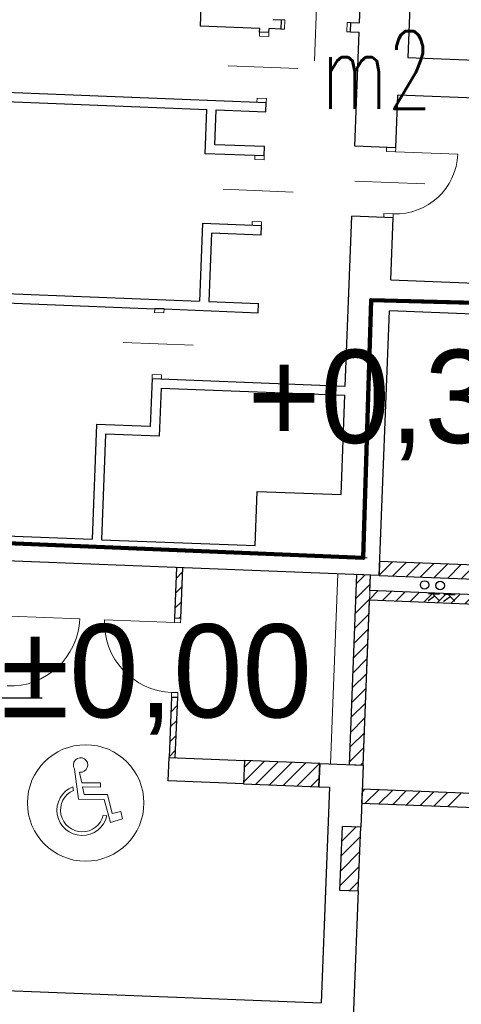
# Model space of a CAD drawing. Extents: x -134780 to 5540120, y 74663 to 5964901.
# Tile 37 of 71: x 5539582.47 to 5539588.15, y 5961344.61 to 5961357.29. Entities that reach past the tile are written whole.
import ezdxf
from ezdxf.lldxf.tags import DXFTag

# ---------------------------------------------------------------- set-up
doc = ezdxf.new("R2010")
doc.units = 0
doc.header["$MEASUREMENT"] = 0
doc.set_wipeout_variables(frame=1)
doc.linetypes.add('Krawędzie ukryte', pattern=[150, 100, -50])
doc.linetypes.add('L_0_03', pattern=[1, 0.5, -0.5])
for name, color, linetype, lineweight in [('0_Nr_Pióra__7', 7, 'Continuous', 13), ('312_budynek_ewidencyjny_Nr_Pióra__7', 7, 'Continuous', 13), ('312_oznaczenie_budynku_ewidencyjnego_Atr117_Nr_Pióra__7', 7, 'Continuous', 13), ('Arch IS_Nr_Pióra__52', 34, 'Continuous', 25), ('ARCH MAPA RUSINOWO_Nr_Pióra__60', 230, 'Continuous', 211), ('Arch opisy_Nr_Pióra__21', 7, 'Continuous', 9), ('Arch opisy_Nr_Pióra__80', 3, 'Continuous', 211), ('arch wypelnienia_Nr_Pióra__118', 7, 'Continuous', 211), ('Arch ściany nośne_Nr_Pióra__21', 7, 'Continuous', 9), ('Arch ściany nośne_Nr_Pióra__27', 7, 'Continuous', 30), ('Drzwi ArchiCAD_Nr_Pióra__27', 7, 'Continuous', 30), ('Drzwi ArchiCAD_Nr_Pióra__5', 7, 'Continuous', 13), ('INWENT OPISY_Nr_Pióra__52', 34, 'Continuous', 25), ('INWENT RZĘDNE_Nr_Pióra__15', 214, 'Continuous', 25), ('INWENT. DRZWI_Nr_Pióra__5', 7, 'Continuous', 13), ('INWENT.ŚCIANY_Nr_Pióra__1', 7, 'Continuous', 25), ('INWENT.ŚCIANY_Nr_Pióra__41', 7, 'Continuous', 15), ('INWENT.ŚCIANY_Nr_Pióra__5', 7, 'Continuous', 13), ('Istniejące stropy_Nr_Pióra__5', 7, 'Continuous', 13), ('mapa', 7, 'Continuous', 13), ('zasuwa_lub_zawor_Nr_Pióra__7', 7, 'Continuous', 13)]:
    doc.layers.add(name, color=color, linetype=linetype, lineweight=lineweight)
for name, color, linetype, lineweight, true_color in [('218_kontur_uzytku_gruntowego_Nr_Pióra__3', 7, 'Continuous', 18, 0xff6600), ('219_dzialka_ewidencyjna_Nr_Pióra__96', 7, 'Continuous', 13, 0x00d59f), ('arch wypelnienia_Nr_Pióra__17', 7, 'Continuous', 15, 0xdcd705), ('Arch wyposarzenie_Nr_Pióra__2', 7, 'Continuous', 13, 0x7f7f7f)]:
    doc.layers.add(name, color=color, linetype=linetype, lineweight=lineweight, true_color=true_color)
doc.layers.add('INWENT RZĘDNE', color=7, linetype='Continuous')
doc.styles.add('GENERATED_STYLE_1', font='txt')
doc.styles.add('GENERATED_STYLE_2', font='txt')
doc.styles.add('GENERATED_STYLE_7', font='Simplex.shx', dxfattribs={"bigfont": 'BIGFONT.SHX'})
tags = doc.linetypes.add('DASH', pattern=[15, 10, -5]).pattern_tags.tags
tags[6:7] = [DXFTag(74, 4), DXFTag(75, 0), DXFTag(340, '0'), DXFTag(46, 0.0), DXFTag(50, 0.0), DXFTag(44, 0.0), DXFTag(45, 0.0)]
tags[4:5] = [DXFTag(74, 4), DXFTag(75, 0), DXFTag(340, '0'), DXFTag(46, 0.0), DXFTag(50, 0.0), DXFTag(44, 0.0), DXFTag(45, 0.0)]
pattern_1 = [(45, (5539713.8376, 5961225.37486), (-0.09192388, 0.09192388), [])]

# ---------------------------------------------------------------- blocks, each defined once
blk = doc.blocks.new('Koty wysokościowe_5', base_point=(-132280, 123182))
at = {"layer": 'INWENT RZĘDNE_Nr_Pióra__15', "linetype": 'Continuous'}
for points in [[(-132280, 123182), (-131680, 123182), (-131725, 123411), (-131855, 123606), (-132050, 123736), (-132280, 123782)], [(-132280, 123182), (-132880, 123182), (-132834, 122952), (-132704, 122757), (-132509, 122627), (-132280, 122582)]]:
    blk.add_hatch(color=256, dxfattribs=at).paths.add_polyline_path(points, flags=0)
for p, q in [((-132280, 121982), (-132280, 124382)), ((-133480, 123182), (-131080, 123182))]:
    blk.add_line(p, q, dxfattribs=at)
blk.add_circle((-132280, 123182), 600, dxfattribs=at)
at = {"layer": 'INWENT RZĘDNE_Nr_Pióra__15', "insert": (-131614, 122708), "char_height": 1200, "attachment_point": 7, "style": 'GENERATED_STYLE_1'}
blk.add_mtext('{±0,00}', dxfattribs=at)
blk = doc.blocks.new('mapa')
at = {"layer": 'Arch ściany nośne_Nr_Pióra__21', "linetype": 'Continuous'}
h = blk.add_hatch(dxfattribs=at)
h.set_pattern_fill('Common_Brick', color=252, scale=0.001, style=0, pattern_type=2)
h.set_pattern_definition(pattern_1)
h.paths.add_polyline_path([(5539587.094, 5961350.134), (5539589.092, 5961350.056), (5539589.099, 5961350.236), (5539587.101, 5961350.314)], flags=0)
h = blk.add_hatch(dxfattribs=at)
h.set_pattern_fill('Common_Brick', color=252, scale=0.001, style=0, pattern_type=2)
h.set_pattern_definition(pattern_1)
h.paths.add_polyline_path([(5539584.486, 5961350.236), (5539584.461, 5961349.586), (5539584.54, 5961349.583), (5539584.566, 5961350.233)], flags=0)
h = blk.add_hatch(dxfattribs=at)
h.set_pattern_fill('Common_Brick', color=252, scale=0.001, style=0, pattern_type=2)
h.set_pattern_definition(pattern_1)
h.paths.add_polyline_path([(5539586.972, 5961349.818), (5539588.49, 5961349.759), (5539588.495, 5961349.879), (5539586.976, 5961349.938)], flags=0)
at = {"layer": '0_Nr_Pióra__7', "color": 252, "linetype": 'Continuous'}
for p, q in [((5539586.99, 5961353.68), (5539587.04, 5961353.68)), ((5539586.99, 5961353.68), (5539587.04, 5961353.68)), ((5539586.89, 5961350.36), (5539586.94, 5961350.36)), ((5539586.89, 5961350.36), (5539586.94, 5961350.36))]:
    blk.add_line(p, q, dxfattribs=at)
at = {"layer": '218_kontur_uzytku_gruntowego_Nr_Pióra__3', "color": 252, "linetype": 'L_0_03', "flags": 128}
for points in [[(5539586.99, 5961353.68), (5539586.89, 5961350.36)], [(5539586.89, 5961350.36), (5539586.99, 5961353.68)], [(5539593.31, 5961353.51), (5539586.99, 5961353.68)], [(5539586.99, 5961353.68), (5539593.31, 5961353.51)]]:
    blk.add_lwpolyline(points, dxfattribs=at)
at = {"layer": '219_dzialka_ewidencyjna_Nr_Pióra__96', "color": 252, "linetype": 'Continuous', "flags": 128}
for points in [[(5539586.89, 5961350.36), (5539586.99, 5961353.68)], [(5539586.99, 5961353.68), (5539593.31, 5961353.51)]]:
    blk.add_lwpolyline(points, dxfattribs=at)
at = {"layer": '312_budynek_ewidencyjny_Nr_Pióra__7', "color": 252, "linetype": 'Continuous', "flags": 128}
for points in [[(5539586.99, 5961353.68), (5539586.89, 5961350.36)], [(5539586.89, 5961350.36), (5539586.99, 5961353.68)], [(5539593.31, 5961353.51), (5539586.99, 5961353.68)], [(5539586.99, 5961353.68), (5539593.31, 5961353.51)]]:
    blk.add_lwpolyline(points, dxfattribs=at)
at = {"layer": 'Arch IS_Nr_Pióra__52', "color": 252, "linetype": 'Continuous'}
for centre in [(5539587.68, 5961350.011), (5539587.879, 5961350.003)]:
    blk.add_circle(centre, 0.055, dxfattribs=at)
at = {"layer": 'ARCH MAPA RUSINOWO_Nr_Pióra__60', "color": 252, "linetype": 'Continuous', "lineweight": 20, "flags": 128}
for points in [[(5539586.99, 5961353.68), (5539586.89, 5961350.36)], [(5539593.31, 5961353.51), (5539586.99, 5961353.68)]]:
    blk.add_lwpolyline(points, dxfattribs=at)
at = {"layer": 'Arch opisy_Nr_Pióra__21', "color": 252, "linetype": 'Krawędzie ukryte'}
blk.add_circle((5539583.316, 5961347.203), 0.75, dxfattribs=at)
at = {"layer": 'Arch opisy_Nr_Pióra__80', "linetype": 'DASH', "ltscale": 0.2}
for p, q in [((5539586.99, 5961353.68), (5539586.89, 5961350.36)), ((5539593.31, 5961353.51), (5539586.99, 5961353.68)), ((5539586.89, 5961350.36), (5539580.53, 5961350.62))]:
    blk.add_line(p, q, dxfattribs=at)
at = {"layer": 'arch wypelnienia_Nr_Pióra__118', "linetype": 'Continuous', "flags": 128}
blk.add_lwpolyline([(5539579.089, 5961327.109), (5539579.056, 5961326.28), (5539592.706, 5961325.746), (5539592.738, 5961326.575), (5539592.438, 5961326.587), (5539592.731, 5961334.081), (5539592.877, 5961337.809), (5539594.915, 5961337.729), (5539595.057, 5961341.36), (5539593.023, 5961341.436), (5539593.469, 5961352.947), (5539593.768, 5961352.935), (5539593.787, 5961353.415), (5539593.288, 5961353.434), (5539593.291, 5961353.511), (5539586.99, 5961353.68), (5539586.89, 5961350.36), (5539580.53, 5961350.62), (5539580.536, 5961350.809), (5539580.016, 5961350.826), (5539579.997, 5961350.346), (5539580.297, 5961350.335), (5539579.388, 5961327.097)], close=True, dxfattribs=at)
at = {"layer": 'arch wypelnienia_Nr_Pióra__17', "color": 253, "linetype": 'Continuous', "lineweight": 0, "flags": 128}
for points in [[(5539586.89, 5961350.36), (5539580.53, 5961350.62)], [(5539580.53, 5961350.62), (5539586.89, 5961350.36)], [(5539580.53, 5961350.62), (5539586.89, 5961350.36)], [(5539586.89, 5961350.36), (5539580.53, 5961350.62)], [(5539580.53, 5961350.62), (5539586.89, 5961350.36)], [(5539586.89, 5961350.36), (5539580.53, 5961350.62)]]:
    blk.add_lwpolyline(points, dxfattribs=at)
at = {"layer": 'Arch wyposarzenie_Nr_Pióra__2', "color": 252, "linetype": 'Continuous'}
for p, q in [((5539583.172, 5961347.64), (5539583.224, 5961347.251)), ((5539583.265, 5961347.463), (5539583.238, 5961347.597)), ((5539583.151, 5961347.412), (5539583.158, 5961347.364)), ((5539583.509, 5961347.462), (5539583.265, 5961347.463)), ((5539583.276, 5961347.409), (5539583.508, 5961347.408)), ((5539583.296, 5961347.314), (5539583.276, 5961347.409)), ((5539583.508, 5961347.408), (5539583.509, 5961347.462)), ((5539583.224, 5961347.251), (5539583.555, 5961347.25)), ((5539583.599, 5961347.313), (5539583.296, 5961347.314)), ((5539583.555, 5961347.25), (5539583.637, 5961346.951)), ((5539583.659, 5961347.068), (5539583.599, 5961347.313)), ((5539583.588, 5961347.038), (5539583.543, 5961347.048)), ((5539583.637, 5961346.951), (5539583.79, 5961346.997)), ((5539583.767, 5961347.092), (5539583.659, 5961347.068)), ((5539583.79, 5961346.997), (5539583.767, 5961347.092))]:
    blk.add_line(p, q, dxfattribs=at)
for centre, major_axis, start_param, end_param in [((5539583.25, 5961347.692), (0.0929, 0), 4.583801, 10.008202), ((5539583.271, 5961347.11), (0.325, 0), 1.947533, 6.059917), ((5539583.271, 5961347.11), (0.279, 0), 1.989195, 6.059917)]:
    blk.add_ellipse(centre, major_axis=major_axis, ratio=0.999933, start_param=start_param, end_param=end_param, dxfattribs=at)
at = {"layer": 'Arch ściany nośne_Nr_Pióra__21', "color": 252, "linetype": 'Continuous'}
for p, q in [((5539586.799, 5961350.024), (5539586.916, 5961350.141)), ((5539586.792, 5961349.833), (5539586.979, 5961350.02)), ((5539586.784, 5961349.642), (5539586.972, 5961349.829)), ((5539586.777, 5961349.45), (5539586.964, 5961349.638)), ((5539586.77, 5961349.259), (5539586.957, 5961349.446)), ((5539586.762, 5961349.068), (5539586.949, 5961349.255)), ((5539586.755, 5961348.876), (5539586.942, 5961349.064)), ((5539586.747, 5961348.685), (5539586.935, 5961348.872)), ((5539586.74, 5961348.494), (5539586.927, 5961348.681)), ((5539584.421, 5961348.565), (5539584.423, 5961348.567)), ((5539584.413, 5961348.373), (5539584.496, 5961348.457)), ((5539586.732, 5961348.302), (5539586.92, 5961348.49)), ((5539584.406, 5961348.182), (5539584.489, 5961348.265)), ((5539586.725, 5961348.111), (5539586.912, 5961348.298)), ((5539584.398, 5961347.991), (5539584.481, 5961348.074)), ((5539586.717, 5961347.92), (5539586.905, 5961348.107)), ((5539584.391, 5961347.799), (5539584.474, 5961347.883)), ((5539586.71, 5961347.728), (5539586.897, 5961347.916)), ((5539585.356, 5961347.662), (5539585.441, 5961347.747)), ((5539585.349, 5961347.47), (5539585.618, 5961347.74)), ((5539585.506, 5961347.444), (5539585.795, 5961347.733)), ((5539585.683, 5961347.437), (5539585.972, 5961347.726)), ((5539585.86, 5961347.43), (5539586.149, 5961347.719)), ((5539586.037, 5961347.423), (5539586.326, 5961347.712)), ((5539586.856, 5961347.691), (5539586.89, 5961347.724)), ((5539586.214, 5961347.416), (5539586.321, 5961347.524)), ((5539586.875, 5961347.342), (5539586.912, 5961347.379)), ((5539586.915, 5961347.199), (5539587.089, 5961347.372)), ((5539587.092, 5961347.192), (5539587.266, 5961347.365)), ((5539587.269, 5961347.185), (5539587.443, 5961347.358)), ((5539587.446, 5961347.178), (5539587.619, 5961347.351)), ((5539587.623, 5961347.171), (5539587.796, 5961347.344)), ((5539587.8, 5961347.164), (5539587.973, 5961347.337)), ((5539587.977, 5961347.157), (5539588.15, 5961347.33)), ((5539586.61, 5961346.709), (5539586.794, 5961346.893)), ((5539586.602, 5961346.518), (5539586.852, 5961346.768)), ((5539586.595, 5961346.327), (5539586.845, 5961346.577)), ((5539586.587, 5961346.135), (5539586.837, 5961346.385)), ((5539586.712, 5961346.076), (5539586.83, 5961346.194))]:
    blk.add_line(p, q, dxfattribs=at)
at = {"layer": 'Arch ściany nośne_Nr_Pióra__27', "color": 252, "linetype": 'Continuous'}
for p, q in [((5539587.101, 5961350.314), (5539587.094, 5961350.134)), ((5539589.099, 5961350.236), (5539587.101, 5961350.314)), ((5539584.486, 5961350.236), (5539584.461, 5961349.586)), ((5539584.566, 5961350.233), (5539584.486, 5961350.236)), ((5539584.54, 5961349.583), (5539584.566, 5961350.233)), ((5539586.804, 5961350.145), (5539586.708, 5961347.697)), ((5539586.984, 5961350.138), (5539586.804, 5961350.145)), ((5539586.976, 5961349.938), (5539586.984, 5961350.138)), ((5539587.094, 5961350.134), (5539588.503, 5961350.079)), ((5539588.495, 5961349.879), (5539586.976, 5961349.938)), ((5539586.888, 5961347.69), (5539586.972, 5961349.818)), ((5539586.972, 5961349.818), (5539588.49, 5961349.759)), ((5539584.461, 5961349.586), (5539584.54, 5961349.583)), ((5539584.421, 5961348.567), (5539584.39, 5961347.788)), ((5539584.421, 5961348.567), (5539584.501, 5961348.564)), ((5539584.47, 5961347.785), (5539584.501, 5961348.564)), ((5539584.39, 5961347.788), (5539584.47, 5961347.785)), ((5539585.359, 5961347.75), (5539585.348, 5961347.45)), ((5539586.329, 5961347.712), (5539585.359, 5961347.75)), ((5539586.317, 5961347.412), (5539586.329, 5961347.712)), ((5539586.708, 5961347.697), (5539586.888, 5961347.69)), ((5539585.348, 5961347.45), (5539586.317, 5961347.412)), ((5539586.876, 5961347.38), (5539586.869, 5961347.2)), ((5539588.395, 5961347.321), (5539586.876, 5961347.38)), ((5539586.869, 5961347.2), (5539588.798, 5961347.125)), ((5539586.617, 5961346.9), (5539586.585, 5961346.081)), ((5539586.857, 5961346.891), (5539586.617, 5961346.9)), ((5539586.825, 5961346.071), (5539586.857, 5961346.891)), ((5539586.585, 5961346.081), (5539586.825, 5961346.071))]:
    blk.add_line(p, q, dxfattribs=at)
at = {"layer": 'Drzwi ArchiCAD_Nr_Pióra__27', "color": 252, "linetype": 'Continuous'}
for p, q in [((5539584.461, 5961349.586), (5539584.54, 5961349.583)), ((5539584.421, 5961348.567), (5539584.501, 5961348.564))]:
    blk.add_line(p, q, dxfattribs=at)
at = {"layer": 'Drzwi ArchiCAD_Nr_Pióra__5', "color": 252, "linetype": 'Continuous'}
for p, q in [((5539582.34, 5961349.609), (5539583.239, 5961349.574)), ((5539584.458, 5961349.526), (5539583.559, 5961349.562)), ((5539584.461, 5961349.586), (5539584.458, 5961349.526)), ((5539584.458, 5961349.526), (5539584.538, 5961349.523)), ((5539584.54, 5961349.583), (5539584.461, 5961349.586)), ((5539584.538, 5961349.523), (5539584.54, 5961349.583)), ((5539584.423, 5961348.627), (5539584.421, 5961348.567)), ((5539584.421, 5961348.567), (5539584.501, 5961348.564)), ((5539584.503, 5961348.624), (5539584.423, 5961348.627)), ((5539584.501, 5961348.564), (5539584.503, 5961348.624))]:
    blk.add_line(p, q, dxfattribs=at)
for centre, start, end in [((5539582.34, 5961349.609), 267.7616, 357.7616), ((5539584.458, 5961349.526), 177.7616, 267.7616)]:
    blk.add_arc(centre, 0.9, start, end, dxfattribs=at)
at = {"layer": 'INWENT. DRZWI_Nr_Pióra__5', "color": 252, "linetype": 'Continuous'}
for p, q in [((5539586.262, 5961356.761), (5539586.297, 5961357.661)), ((5539585.882, 5961357.287), (5539585.832, 5961357.289)), ((5539585.878, 5961357.167), (5539585.882, 5961357.287)), ((5539586.677, 5961357.135), (5539586.682, 5961357.255)), ((5539586.682, 5961357.255), (5539586.732, 5961357.253)), ((5539585.554, 5961357.079), (5539585.556, 5961357.129)), ((5539585.828, 5961357.169), (5539585.878, 5961357.167)), ((5539586.727, 5961357.134), (5539586.677, 5961357.135)), ((5539585.674, 5961357.075), (5539585.554, 5961357.079)), ((5539585.676, 5961357.125), (5539585.674, 5961357.075)), ((5539586.048, 5961356.66), (5539585.149, 5961356.695)), ((5539585.523, 5961356.28), (5539585.521, 5961356.23)), ((5539585.643, 5961356.275), (5539585.523, 5961356.28)), ((5539585.641, 5961356.225), (5539585.643, 5961356.275)), ((5539587.187, 5961355.594), (5539587.189, 5961355.644)), ((5539587.309, 5961355.64), (5539587.307, 5961355.59)), ((5539585.492, 5961355.491), (5539585.494, 5961355.54)), ((5539585.612, 5961355.486), (5539585.492, 5961355.491)), ((5539585.614, 5961355.536), (5539585.612, 5961355.486)), ((5539587.307, 5961355.59), (5539587.187, 5961355.594)), ((5539588.107, 5961355.558), (5539587.307, 5961355.59)), ((5539585.986, 5961355.071), (5539585.087, 5961355.106)), ((5539587.681, 5961355.175), (5539586.782, 5961355.21)), ((5539587.156, 5961354.795), (5539587.154, 5961354.745)), ((5539587.276, 5961354.79), (5539587.156, 5961354.795)), ((5539587.274, 5961354.74), (5539587.276, 5961354.79)), ((5539585.461, 5961354.691), (5539585.459, 5961354.641)), ((5539585.581, 5961354.686), (5539585.461, 5961354.691)), ((5539585.579, 5961354.636), (5539585.581, 5961354.686)), ((5539584.204, 5961353.519), (5539584.206, 5961353.569)), ((5539584.324, 5961353.515), (5539584.204, 5961353.519)), ((5539584.326, 5961353.565), (5539584.324, 5961353.515)), ((5539584.698, 5961353.1), (5539583.799, 5961353.135)), ((5539584.173, 5961352.72), (5539584.171, 5961352.67)), ((5539584.293, 5961352.715), (5539584.173, 5961352.72)), ((5539584.291, 5961352.665), (5539584.293, 5961352.715))]:
    blk.add_line(p, q, dxfattribs=at)
blk.add_arc((5539587.307, 5961355.59), 0.8, 267.7616, 357.7616, dxfattribs=at)
at = {"layer": 'INWENT.ŚCIANY_Nr_Pióra__1', "color": 252, "linetype": 'Continuous'}
for p, q in [((5539584.885, 5961359.687), (5539584.789, 5961357.209)), ((5539586.842, 5961357.249), (5539586.855, 5961357.599)), ((5539587.495, 5961357.574), (5539587.465, 5961356.804)), ((5539585.732, 5961357.293), (5539585.832, 5961357.289)), ((5539585.832, 5961357.289), (5539585.828, 5961357.169)), ((5539586.727, 5961357.134), (5539586.732, 5961357.253)), ((5539586.732, 5961357.253), (5539586.842, 5961357.249)), ((5539585.558, 5961357.179), (5539584.789, 5961357.209)), ((5539585.556, 5961357.129), (5539585.558, 5961357.179)), ((5539585.676, 5961357.125), (5539585.556, 5961357.129)), ((5539585.676, 5961357.125), (5539585.678, 5961357.175)), ((5539585.828, 5961357.169), (5539585.678, 5961357.175)), ((5539586.727, 5961357.134), (5539586.837, 5961357.129)), ((5539586.78, 5961355.66), (5539586.837, 5961357.129)), ((5539587.465, 5961356.804), (5539592.071, 5961356.624)), ((5539581.154, 5961356.401), (5539585.641, 5961356.225)), ((5539581.149, 5961356.281), (5539584.877, 5961356.135)), ((5539587.309, 5961355.64), (5539587.336, 5961356.319)), ((5539592.971, 5961356.099), (5539587.336, 5961356.319)), ((5539584.854, 5961355.565), (5539584.877, 5961356.135)), ((5539584.979, 5961355.681), (5539584.997, 5961356.13)), ((5539584.997, 5961356.13), (5539585.636, 5961356.105)), ((5539585.636, 5961356.105), (5539585.641, 5961356.225)), ((5539585.618, 5961355.656), (5539584.979, 5961355.681)), ((5539585.614, 5961355.536), (5539585.618, 5961355.656)), ((5539587.309, 5961355.64), (5539586.78, 5961355.66)), ((5539585.614, 5961355.536), (5539584.854, 5961355.565)), ((5539586.659, 5961352.573), (5539586.744, 5961354.761)), ((5539587.274, 5961354.74), (5539586.744, 5961354.761)), ((5539587.243, 5961353.941), (5539587.274, 5961354.74)), ((5539584.819, 5961354.666), (5539584.78, 5961353.667)), ((5539585.579, 5961354.636), (5539584.819, 5961354.666)), ((5539585.574, 5961354.517), (5539585.579, 5961354.636)), ((5539584.934, 5961354.542), (5539584.9, 5961353.662)), ((5539585.574, 5961354.517), (5539584.934, 5961354.542)), ((5539587.243, 5961353.941), (5539591.479, 5961353.775)), ((5539581.053, 5961353.813), (5539584.78, 5961353.667)), ((5539581.048, 5961353.693), (5539584.206, 5961353.569)), ((5539584.9, 5961353.662), (5539585.54, 5961353.637)), ((5539585.535, 5961353.517), (5539585.54, 5961353.637)), ((5539584.326, 5961353.565), (5539584.206, 5961353.569)), ((5539584.326, 5961353.565), (5539585.535, 5961353.517)), ((5539587.094, 5961350.134), (5539587.227, 5961353.541)), ((5539588.306, 5961353.499), (5539587.227, 5961353.541)), ((5539584.171, 5961352.67), (5539584.147, 5961352.05)), ((5539584.171, 5961352.67), (5539586.659, 5961352.573)), ((5539584.286, 5961352.545), (5539584.262, 5961351.926)), ((5539584.286, 5961352.545), (5539586.654, 5961352.453)), ((5539586.604, 5961351.174), (5539586.654, 5961352.453)), ((5539583.457, 5961352.077), (5539583.399, 5961350.599)), ((5539584.147, 5961352.05), (5539583.457, 5961352.077)), ((5539583.572, 5961351.953), (5539583.519, 5961350.594)), ((5539584.262, 5961351.926), (5539583.572, 5961351.953)), ((5539585.498, 5961350.517), (5539585.525, 5961351.216)), ((5539585.525, 5961351.216), (5539586.604, 5961351.174)), ((5539580.931, 5961350.695), (5539583.399, 5961350.599)), ((5539583.519, 5961350.594), (5539585.498, 5961350.517)), ((5539587.094, 5961350.134), (5539580.499, 5961350.392)), ((5539584.379, 5961347.488), (5539584.39, 5961347.788)), ((5539584.39, 5961347.788), (5539585.359, 5961347.75)), ((5539585.359, 5961347.75), (5539585.348, 5961347.45)), ((5539586.329, 5961347.712), (5539586.317, 5961347.412)), ((5539586.329, 5961347.712), (5539586.888, 5961347.69)), ((5539586.888, 5961347.69), (5539586.857, 5961346.891)), ((5539585.348, 5961347.45), (5539584.379, 5961347.488)), ((5539586.317, 5961347.412), (5539586.457, 5961347.407)), ((5539586.457, 5961347.407), (5539586.348, 5961344.629)), ((5539586.617, 5961346.9), (5539586.585, 5961346.081)), ((5539586.857, 5961346.891), (5539586.617, 5961346.9)), ((5539586.585, 5961346.081), (5539586.825, 5961346.071)), ((5539586.825, 5961346.071), (5539586.727, 5961343.563)), ((5539580.703, 5961344.849), (5539586.348, 5961344.629))]:
    blk.add_line(p, q, dxfattribs=at)
at = {"layer": 'INWENT.ŚCIANY_Nr_Pióra__41', "color": 252, "linetype": 'Continuous'}
blk.add_line((5539586.857, 5961346.891), (5539586.825, 5961346.071), dxfattribs=at)
at = {"layer": 'INWENT.ŚCIANY_Nr_Pióra__5', "color": 252, "linetype": 'Continuous'}
blk.add_line((5539586.413, 5961346.278), (5539586.417, 5961346.397), dxfattribs=at)
at = {"layer": 'Istniejące stropy_Nr_Pióra__5', "color": 252, "linetype": 'Krawędzie ukryte'}
for p, q in [((5539586.469, 5961347.706), (5539586.564, 5961350.155)), ((5539586.888, 5961347.69), (5539586.984, 5961350.138))]:
    blk.add_line(p, q, dxfattribs=at)
at = {"layer": 'INWENT RZĘDNE', "color": 252, "lineweight": 25, "xscale": 0.001, "yscale": 0.001, "zscale": 0.001}
blk.add_blockref('Koty wysokościowe_5', (5539581.558, 5961348.556), dxfattribs=at)
at = {"layer": '312_oznaczenie_budynku_ewidencyjnego_Atr117_Nr_Pióra__7', "color": 252, "linetype": 'Continuous', "insert": (5539586.356, 5961357.141), "char_height": 1, "attachment_point": 1, "style": 'GENERATED_STYLE_7'}
blk.add_mtext('{\\W0.660000x;m2}', dxfattribs=at)
at = {"layer": 'arch wypelnienia_Nr_Pióra__17', "color": 253, "linetype": 'Continuous', "lineweight": 0, "insert": (5539585.402, 5961351.616), "char_height": 1.2, "attachment_point": 7, "style": 'GENERATED_STYLE_1'}
blk.add_mtext('{+0,30=86,05}', dxfattribs=at)
at = {"layer": 'INWENT OPISY_Nr_Pióra__52', "color": 252, "linetype": 'Continuous', "char_height": 0.15, "attachment_point": 2, "rotation": 267.7616, "style": 'GENERATED_STYLE_2'}
for insert in [(5539587.874, 5961349.853), (5539588.074, 5961349.845)]:
    blk.add_mtext('{K}', dxfattribs=dict(at, insert=insert))

msp = doc.modelspace()

# ---------------------------------------------------------------- block references
at = {"layer": 'mapa', "color": 4, "lineweight": 40}
msp.add_blockref('mapa', (0, 0), dxfattribs=at)

# ---------------------------------------------------------------- next in the draw order: wipeouts: each hides what was drawn before it
msp.add_wipeout([(5539444.713, 5961266.963), (5539444.713, 5961415.463), (5539654.713, 5961415.463), (5539651.713, 5961412.413), (5539457.213, 5961412.413), (5539457.213, 5961270.013), (5539651.713, 5961270.013), (5539654.713, 5961266.963)]).dxf.layer = 'zasuwa_lub_zawor_Nr_Pióra__7'

doc.saveas('drawing.dxf')
